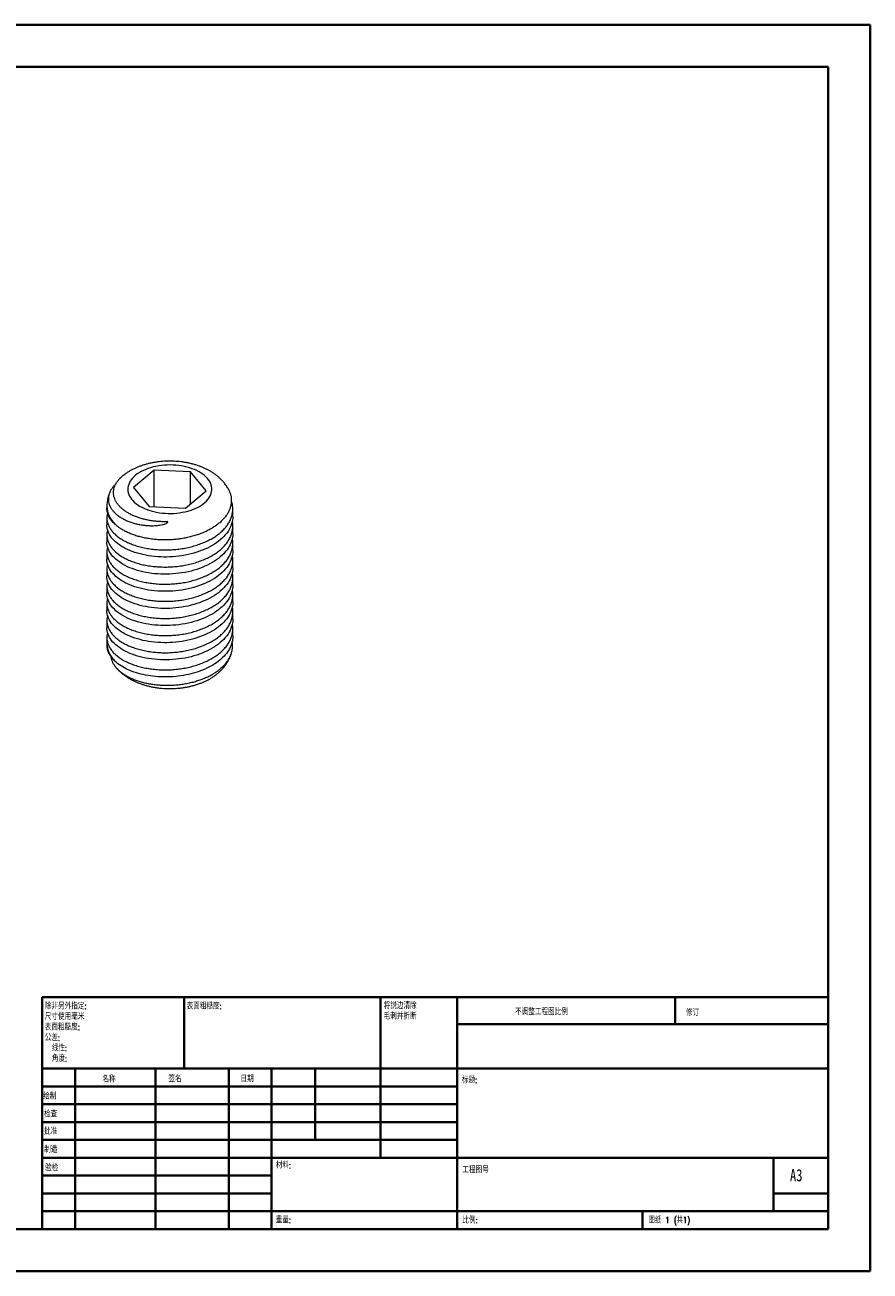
# Model space of a CAD drawing. Header units: millimetres. Extents: x 0 to 420, y 0 to 297.
# Tile 2 of 2: x 219 to 420, y 0 to 297. Entities that reach past the tile are written whole.
import ezdxf

# ---------------------------------------------------------------- set-up
doc = ezdxf.new("R2010")
doc.units = ezdxf.units.MM
doc.styles.add('SLDTEXTSTYLE0', font='TXT', dxfattribs={"width": 0.75, "bigfont": 'bigfont'})
doc.styles.add('SLDTEXTSTYLE1', font='TXT', dxfattribs={"width": 0.75})
doc.styles.add('SLDTEXTSTYLE2', font='TXT', dxfattribs={"width": 0.694444, "bigfont": 'bigfont'})

# ---------------------------------------------------------------- blocks, each defined once
blk = doc.blocks.new('SW_NOTE_0')
at = {"color": 0, "linetype": 'Continuous', "lineweight": 0, "char_height": 1.5, "attachment_point": 1, "style": 'SLDTEXTSTYLE0'}
for s, insert in [('\\M+18FAB锐边\\M+190B4\\M+18F9C', (0, 1.93)), ('\\M+196D1\\M+18E68\\M+19BF3\\M+190DC\\M+19266', (0, -0.57))]:
    blk.add_mtext(s, dxfattribs=dict(at, insert=insert))
blk = doc.blocks.new('SW_NOTE_1')
at = {"color": 0, "linetype": 'Continuous', "lineweight": 0, "char_height": 1.5, "attachment_point": 1, "style": 'SLDTEXTSTYLE0'}
for s, insert in [('\\M+18F9C\\M+194F1另\\M+18A4F\\M+18E77\\M+192E8:', (0, 1.93)), ('\\M+18EDA\\M+190A1\\M+18E67\\M+19770\\M+19F7C\\M+195C4', (0, -0.57)), ('\\M+1955C\\M+196CA\\M+19165糙\\M+19378:', (0, -3.07)), ('\\M+18CF6\\M+18DB7:', (0, -5.57)), ('线\\M+190AB:', (1.69, -8.07)), ('\\M+18A70\\M+19378:', (1.69, -10.57))]:
    blk.add_mtext(s, dxfattribs=dict(at, insert=insert))

msp = doc.modelspace()

# ---------------------------------------------------------------- linework, layer by layer
at = {"color": 7, "linetype": 'Continuous', "lineweight": 40}
for p, q in [((0.08, 297.21), (420.08, 297.21)), ((420.08, 0.21), (420.08, 297.21)), ((25.08, 287.21), (410.08, 287.21)), ((410.08, 287.21), (410.08, 10.21)), ((222.88, 65.46), (410.08, 65.46)), ((222.88, 65.46), (222.88, 10.21)), ((256.68, 48.46), (256.68, 65.46)), ((303.48, 65.46), (303.48, 27.21)), ((321.68, 65.46), (321.68, 10.21)), ((373.68, 59.09), (373.68, 65.46)), ((410.08, 59.09), (321.68, 59.09)), ((410.08, 48.46), (222.88, 48.46)), ((230.68, 48.46), (230.68, 10.21)), ((249.87, 48.46), (249.87, 10.21)), ((267.28, 48.46), (267.28, 10.21)), ((277.48, 10.21), (277.48, 48.46)), ((287.88, 31.46), (287.88, 48.46)), ((321.68, 44.21), (222.88, 44.21)), ((321.68, 39.96), (222.88, 39.96)), ((321.68, 35.71), (222.88, 35.71)), ((321.68, 31.46), (222.88, 31.46)), ((277.48, 27.21), (222.88, 27.21)), ((277.48, 27.21), (410.08, 27.21)), ((397.08, 14.46), (397.08, 27.21)), ((277.48, 22.96), (222.88, 22.96)), ((277.48, 18.71), (222.88, 18.71)), ((410.08, 18.71), (397.08, 18.71)), ((222.88, 14.46), (410.08, 14.46)), ((365.88, 10.21), (365.88, 14.46)), ((25.08, 10.21), (410.08, 10.21)), ((0.08, 0.21), (420.08, 0.21))]:
    msp.add_line(p, q, dxfattribs=at)
at = {"color": 7, "linetype": 'Continuous', "lineweight": 15}
for p, q in [((249.54, 191.07), (244.63, 186.95)), ((258.17, 190.67), (249.54, 191.07)), ((249.54, 182.38), (249.54, 191.07)), ((261.89, 186.16), (258.17, 190.67)), ((258.17, 183.04), (258.17, 190.67)), ((244.63, 186.95), (248.35, 182.44)), ((256.98, 182.04), (261.89, 186.16)), ((238.26, 182.47), (238.26, 182.13)), ((248.35, 182.44), (256.98, 182.04)), ((268.26, 180.09), (268.26, 181.79)), ((238.26, 179.75), (238.26, 178.05)), ((238.26, 175.67), (238.26, 173.97)), ((268.26, 176.01), (268.26, 177.71)), ((268.26, 171.93), (268.26, 173.63)), ((238.26, 171.59), (238.26, 169.89)), ((268.26, 167.84), (268.26, 169.55)), ((238.26, 167.5), (238.26, 165.8)), ((238.26, 163.42), (238.26, 161.72)), ((268.26, 163.76), (268.26, 165.46)), ((268.26, 159.68), (268.26, 161.38)), ((238.26, 159.34), (238.26, 157.64)), ((238.26, 155.26), (238.26, 153.55)), ((268.26, 155.6), (268.26, 157.3)), ((268.26, 151.51), (268.26, 153.22)), ((238.26, 151.17), (238.26, 149.81)), ((240.33, 144.21), (240.38, 144.15))]:
    msp.add_line(p, q, dxfattribs=at)
at = {"color": 7, "linetype": 'Continuous', "lineweight": 15, "flags": 128}
msp.add_lwpolyline([(260.33, 182.47), (260.8, 182.77), (261.24, 183.08), (261.63, 183.4), (261.99, 183.74), (262.31, 184.1), (262.58, 184.46), (262.81, 184.84), (262.99, 185.22), (263.13, 185.61), (263.21, 186.01), (263.26, 186.41), (263.25, 186.81), (263.2, 187.2), (263.1, 187.6), (262.95, 187.99), (262.75, 188.37), (262.52, 188.74), (262.23, 189.11), (261.91, 189.46), (261.54, 189.8), (261.13, 190.12), (260.69, 190.42), (260.21, 190.71), (259.7, 190.98), (259.15, 191.22), (258.58, 191.44), (257.98, 191.65), (257.36, 191.82), (256.73, 191.97), (256.07, 192.1), (255.4, 192.2), (254.72, 192.27), (254.04, 192.31), (253.35, 192.33), (252.66, 192.32), (251.97, 192.28), (251.29, 192.22), (250.62, 192.12), (249.96, 192.01), (249.31, 191.86), (248.69, 191.69), (248.09, 191.5), (247.51, 191.28), (246.96, 191.04), (246.44, 190.78), (245.95, 190.5), (245.5, 190.2), (245.08, 189.88), (244.7, 189.54), (244.37, 189.2), (244.07, 188.83), (243.82, 188.46), (243.62, 188.08), (243.46, 187.7), (243.34, 187.3), (243.28, 186.91), (243.26, 186.51), (243.29, 186.11), (243.37, 185.71), (243.49, 185.32), (243.66, 184.93), (243.88, 184.56), (244.14, 184.19), (244.45, 183.83), (244.79, 183.49), (245.18, 183.16), (245.61, 182.84), (246.07, 182.55), (246.56, 182.27), (247.09, 182.01), (247.65, 181.78), (248.23, 181.57), (248.84, 181.38), (249.47, 181.21), (250.12, 181.08), (250.78, 180.96), (251.46, 180.88), (252.14, 180.82), (252.83, 180.79), (253.52, 180.79), (254.21, 180.81), (254.89, 180.86), (255.57, 180.94), (256.23, 181.05), (256.89, 181.18), (257.52, 181.33), (258.13, 181.52), (258.73, 181.72), (259.29, 181.95), (259.83, 182.2), (260.33, 182.47)], dxfattribs=at)
at = {"color": 8, "linetype": 'Continuous', "lineweight": 15}
for centre, start, end in [((244.39, 182.69), 181.9972, 227.5753), ((244.39, 150.03), 182.0029, 227.5751)]:
    msp.add_arc(centre, 6.13, start, end, dxfattribs=at)
at = {"color": 7, "linetype": 'Continuous', "lineweight": 15}
for points, knots in [([(267.01, 186.91), (266.92, 187.06), (266.72, 187.39), (266.37, 187.87), (265.96, 188.36), (265.52, 188.84), (265.04, 189.3), (264.53, 189.74), (263.98, 190.16), (263.39, 190.55), (262.77, 190.93), (262.13, 191.27), (261.45, 191.6), (260.76, 191.89), (260.04, 192.16), (259.31, 192.39), (258.56, 192.6), (257.79, 192.78), (257.02, 192.93), (256.24, 193.05), (255.46, 193.14), (254.66, 193.21), (253.87, 193.24), (253.07, 193.25), (252.28, 193.23), (251.48, 193.18), (250.69, 193.1), (249.91, 193), (249.13, 192.86), (248.36, 192.7), (247.61, 192.51), (246.86, 192.28), (246.13, 192.03), (245.41, 191.75), (244.72, 191.43), (244.04, 191.09), (243.39, 190.72), (242.9, 190.4), (242.63, 190.21), (242.56, 190.16)], [0, 0, 0, 0, 0.021368, 0.046318, 0.07167, 0.097454, 0.123686, 0.15036, 0.17745, 0.204904, 0.232654, 0.260622, 0.288727, 0.316896, 0.345054, 0.373164, 0.401203, 0.42916, 0.457035, 0.484834, 0.512569, 0.540254, 0.567908, 0.595549, 0.623197, 0.650867, 0.678579, 0.706353, 0.734208, 0.762164, 0.790235, 0.818436, 0.846773, 0.875245, 0.903838, 0.932526, 0.961253, 0.989935, 1, 1, 1, 1]), ([(252.76, 178.83), (252.41, 178.82), (251.71, 178.81), (250.66, 178.85), (249.62, 178.94), (248.59, 179.08), (247.6, 179.27), (246.65, 179.51), (245.73, 179.79), (244.87, 180.12), (244.06, 180.48), (243.31, 180.89), (242.62, 181.33), (241.99, 181.8), (241.43, 182.3), (240.95, 182.83), (240.55, 183.39), (240.23, 183.97), (240.01, 184.55), (239.87, 185.15), (239.83, 185.76), (239.88, 186.37), (240.02, 186.97), (240.25, 187.57), (240.57, 188.15), (240.98, 188.72), (241.48, 189.27), (242.01, 189.75), (242.4, 190.03), (242.56, 190.15)], [0, 0, 0, 0, 0.0358468, 0.0722052, 0.1088234, 0.1459757, 0.1818188, 0.2181726, 0.2547857, 0.2919309, 0.327818, 0.3641951, 0.4008124, 0.437929, 0.4748866, 0.5123622, 0.5501009, 0.5883795, 0.6256622, 0.6634708, 0.701547, 0.7401596, 0.7779295, 0.8162171, 0.8547676, 0.8938576, 0.9323617, 0.9714146, 1, 1, 1, 1]), ([(240.42, 187.84), (240.23, 187.65), (239.85, 187.28), (239.41, 186.69), (239.05, 186.08), (238.8, 185.45), (238.65, 184.82), (238.6, 184.18), (238.66, 183.54), (238.83, 182.91), (239.09, 182.29), (239.46, 181.71), (239.92, 181.15), (240.48, 180.61), (241.12, 180.11), (241.84, 179.65), (242.63, 179.23), (243.5, 178.85), (244.42, 178.53), (245.39, 178.26), (246.4, 178.06), (247.46, 177.92), (248.43, 177.86), (249.25, 177.86), (250.01, 177.89), (250.77, 177.97), (251.44, 178.09), (251.95, 178.23), (252.32, 178.37), (252.57, 178.51), (252.69, 178.63), (252.76, 178.73), (252.76, 178.79), (252.76, 178.83)], [0, 0, 0, 0, 0.041403, 0.082127, 0.123136, 0.165043, 0.207263, 0.247825, 0.288671, 0.33044, 0.372535, 0.412328, 0.452406, 0.493394, 0.5347, 0.573662, 0.612901, 0.653032, 0.693488, 0.731223, 0.769262, 0.808319, 0.847763, 0.870887, 0.894114, 0.925935, 0.948031, 0.963518, 0.978439, 0.987878, 0.992703, 0.996486, 1, 1, 1, 1]), ([(238.99, 185.89), (238.95, 185.82), (238.84, 185.56), (238.67, 185.1), (238.5, 184.51), (238.38, 183.91), (238.3, 183.32), (238.26, 182.84), (238.26, 182.56), (238.26, 182.48)], [0, 0, 0, 0, 0.065679, 0.242696, 0.417281, 0.589811, 0.760673, 0.930254, 1, 1, 1, 1]), ([(267, 186.9), (267.09, 186.77), (267.31, 186.4), (267.57, 185.77), (267.79, 185.03), (267.9, 184.29), (267.91, 183.54), (267.81, 182.8), (267.62, 182.06), (267.32, 181.32), (266.93, 180.6), (266.44, 179.91), (265.85, 179.23), (265.17, 178.58), (264.41, 177.98), (263.57, 177.41), (262.65, 176.88), (261.67, 176.4), (260.63, 175.96), (259.53, 175.58), (258.38, 175.25), (257.2, 174.97), (255.98, 174.76), (254.76, 174.6), (253.5, 174.5), (252.25, 174.47), (251.01, 174.49), (249.79, 174.57), (248.58, 174.72), (247.4, 174.92), (246.26, 175.17), (245.18, 175.48), (244.14, 175.84), (243.19, 176.24), (242.34, 176.68), (241.57, 177.14), (240.86, 177.63), (240.46, 177.99), (240.25, 178.16)], [0, 0, 0, 0, 0.0160945, 0.043811, 0.0717254, 0.1000465, 0.1273802, 0.1550943, 0.1830006, 0.2113027, 0.2389899, 0.2670714, 0.2953532, 0.3240464, 0.3517597, 0.379866, 0.4081706, 0.436881, 0.4647646, 0.4930427, 0.5215214, 0.5504118, 0.5784024, 0.606792, 0.6353843, 0.6643921, 0.6924291, 0.7206591, 0.7494975, 0.7785461, 0.8067012, 0.8350519, 0.8640196, 0.8932004, 0.9194904, 0.946105, 0.9728841, 1, 1, 1, 1]), ([(238.45, 180.95), (238.4, 180.81), (238.28, 180.41), (238.24, 179.75), (238.31, 178.97), (238.52, 178.2), (238.88, 177.43), (239.38, 176.69), (240.02, 175.98), (240.78, 175.31), (241.66, 174.69), (242.64, 174.13), (243.72, 173.63), (244.89, 173.18), (246.16, 172.81), (247.51, 172.5), (248.91, 172.28), (250.35, 172.14), (251.81, 172.08), (253.26, 172.1), (254.71, 172.2), (256.17, 172.39), (257.61, 172.66), (259.01, 173.02), (260.36, 173.45), (261.63, 173.96), (262.8, 174.53), (263.88, 175.15), (264.86, 175.83), (265.74, 176.58), (266.5, 177.38), (267.14, 178.22), (267.64, 179.1), (268, 179.99), (268.21, 180.89), (268.28, 181.79), (268.21, 182.69), (268.07, 183.37), (267.92, 183.74), (267.89, 183.82)], [0, 0, 0, 0, 0.015122, 0.042611, 0.070101, 0.097993, 0.126161, 0.154469, 0.182777, 0.210945, 0.238837, 0.266326, 0.293816, 0.321708, 0.349876, 0.378184, 0.406491, 0.434659, 0.462552, 0.490041, 0.51753, 0.545423, 0.573591, 0.601899, 0.630206, 0.658374, 0.686267, 0.713756, 0.741245, 0.769138, 0.797306, 0.825613, 0.853921, 0.882089, 0.909982, 0.937471, 0.96496, 0.992853, 1, 1, 1, 1]), ([(240.25, 178.16), (239.6, 178.76), (239.09, 179.41), (238.42, 180.76), (238.26, 181.45), (238.26, 182.13)], [0, 0, 0, 0, 0.5, 0.5, 1, 1, 1, 1]), ([(268.26, 180.09), (268.26, 178.91), (267.88, 177.67), (266.36, 175.37), (265.22, 174.32), (262.51, 172.6), (260.84, 171.85), (257.16, 170.8), (255.17, 170.49), (251.35, 170.33), (249.36, 170.47), (245.68, 171.17), (244.01, 171.74), (241.3, 173.14), (240.16, 174.02), (238.64, 175.96), (238.26, 177.02), (238.26, 178.05)], [0, 0, 0, 0, 0.125, 0.125, 0.25, 0.25, 0.375, 0.375, 0.5, 0.5, 0.625, 0.625, 0.75, 0.75, 0.875, 0.875, 1, 1, 1, 1]), ([(238.44, 176.86), (238.4, 176.72), (238.28, 176.33), (238.24, 175.67), (238.31, 174.89), (238.52, 174.12), (238.88, 173.35), (239.38, 172.61), (240.02, 171.89), (240.78, 171.23), (241.66, 170.61), (242.64, 170.05), (243.72, 169.54), (244.89, 169.1), (246.16, 168.72), (247.51, 168.42), (248.91, 168.2), (250.35, 168.06), (251.81, 168), (253.26, 168.02), (254.71, 168.12), (256.17, 168.31), (257.61, 168.58), (259.01, 168.93), (260.36, 169.37), (261.63, 169.87), (262.8, 170.44), (263.88, 171.07), (264.86, 171.75), (265.74, 172.49), (266.5, 173.29), (267.14, 174.14), (267.64, 175.01), (268, 175.91), (268.21, 176.81), (268.28, 177.71), (268.25, 178.41), (268.15, 178.8), (268.12, 178.9)], [0, 0, 0, 0, 0.015385, 0.04361, 0.071834, 0.100472, 0.129393, 0.158458, 0.187522, 0.216443, 0.245082, 0.273306, 0.30153, 0.330168, 0.359089, 0.388154, 0.417219, 0.44614, 0.474778, 0.503002, 0.531226, 0.559865, 0.588786, 0.61785, 0.646915, 0.675836, 0.704474, 0.732698, 0.760923, 0.789561, 0.818482, 0.847546, 0.876611, 0.905532, 0.93417, 0.962394, 0.990619, 1, 1, 1, 1]), ([(268.26, 176.01), (268.26, 174.83), (267.88, 173.59), (266.36, 171.29), (265.22, 170.24), (262.51, 168.52), (260.84, 167.77), (257.16, 166.72), (255.17, 166.41), (251.35, 166.25), (249.36, 166.38), (245.68, 167.08), (244.01, 167.65), (241.3, 169.06), (240.16, 169.94), (238.64, 171.88), (238.26, 172.94), (238.26, 173.97)], [0, 0, 0, 0, 0.125, 0.125, 0.25, 0.25, 0.375, 0.375, 0.5, 0.5, 0.625, 0.625, 0.75, 0.75, 0.875, 0.875, 1, 1, 1, 1]), ([(238.44, 172.78), (238.4, 172.64), (238.28, 172.25), (238.24, 171.59), (238.31, 170.81), (238.52, 170.03), (238.88, 169.27), (239.38, 168.52), (240.02, 167.81), (240.78, 167.14), (241.66, 166.53), (242.64, 165.97), (243.72, 165.46), (244.89, 165.02), (246.16, 164.64), (247.51, 164.34), (248.91, 164.12), (250.35, 163.97), (251.81, 163.92), (253.26, 163.94), (254.71, 164.04), (256.17, 164.22), (257.61, 164.49), (259.01, 164.85), (260.36, 165.28), (261.63, 165.79), (262.8, 166.36), (263.88, 166.99), (264.86, 167.67), (265.74, 168.41), (266.5, 169.21), (267.14, 170.05), (267.64, 170.93), (268, 171.83), (268.21, 172.73), (268.28, 173.63), (268.25, 174.33), (268.15, 174.72), (268.12, 174.82)], [0, 0, 0, 0, 0.015385, 0.04361, 0.071834, 0.100472, 0.129393, 0.158458, 0.187522, 0.216443, 0.245082, 0.273306, 0.30153, 0.330168, 0.359089, 0.388154, 0.417219, 0.44614, 0.474778, 0.503002, 0.531226, 0.559865, 0.588786, 0.61785, 0.646915, 0.675836, 0.704474, 0.732698, 0.760923, 0.789561, 0.818482, 0.847546, 0.876611, 0.905532, 0.93417, 0.962394, 0.990619, 1, 1, 1, 1]), ([(268.26, 171.93), (268.26, 170.74), (267.88, 169.51), (266.36, 167.21), (265.22, 166.15), (262.51, 164.43), (260.84, 163.69), (257.16, 162.63), (255.17, 162.33), (251.35, 162.17), (249.36, 162.3), (245.68, 163), (244.01, 163.57), (241.3, 164.98), (240.16, 165.85), (238.64, 167.8), (238.26, 168.86), (238.26, 169.89)], [0, 0, 0, 0, 0.125, 0.125, 0.25, 0.25, 0.375, 0.375, 0.5, 0.5, 0.625, 0.625, 0.75, 0.75, 0.875, 0.875, 1, 1, 1, 1]), ([(238.44, 168.7), (238.4, 168.56), (238.28, 168.16), (238.24, 167.5), (238.31, 166.73), (238.52, 165.95), (238.88, 165.18), (239.38, 164.44), (240.02, 163.73), (240.78, 163.06), (241.66, 162.44), (242.64, 161.88), (243.72, 161.38), (244.89, 160.93), (246.16, 160.56), (247.51, 160.26), (248.91, 160.03), (250.35, 159.89), (251.81, 159.83), (253.26, 159.85), (254.71, 159.95), (256.17, 160.14), (257.61, 160.41), (259.01, 160.77), (260.36, 161.2), (261.63, 161.71), (262.8, 162.28), (263.88, 162.9), (264.86, 163.59), (265.74, 164.33), (266.5, 165.13), (267.14, 165.97), (267.64, 166.85), (268, 167.74), (268.21, 168.65), (268.28, 169.55), (268.25, 170.24), (268.15, 170.64), (268.12, 170.74)], [0, 0, 0, 0, 0.015385, 0.04361, 0.071834, 0.100472, 0.129393, 0.158458, 0.187522, 0.216443, 0.245082, 0.273306, 0.30153, 0.330168, 0.359089, 0.388154, 0.417219, 0.44614, 0.474778, 0.503002, 0.531226, 0.559865, 0.588786, 0.61785, 0.646915, 0.675836, 0.704474, 0.732698, 0.760923, 0.789561, 0.818482, 0.847546, 0.876611, 0.905532, 0.93417, 0.962394, 0.990619, 1, 1, 1, 1]), ([(268.26, 167.84), (268.26, 166.66), (267.88, 165.42), (266.36, 163.13), (265.22, 162.07), (262.51, 160.35), (260.84, 159.61), (257.16, 158.55), (255.17, 158.24), (251.35, 158.09), (249.36, 158.22), (245.68, 158.92), (244.01, 159.49), (241.3, 160.89), (240.16, 161.77), (238.64, 163.72), (238.26, 164.78), (238.26, 165.8)], [0, 0, 0, 0, 0.125, 0.125, 0.25, 0.25, 0.375, 0.375, 0.5, 0.5, 0.625, 0.625, 0.75, 0.75, 0.875, 0.875, 1, 1, 1, 1]), ([(238.44, 164.61), (238.4, 164.47), (238.28, 164.08), (238.24, 163.42), (238.31, 162.64), (238.52, 161.87), (238.88, 161.1), (239.38, 160.36), (240.02, 159.65), (240.78, 158.98), (241.66, 158.36), (242.64, 157.8), (243.72, 157.29), (244.89, 156.85), (246.16, 156.48), (247.51, 156.17), (248.91, 155.95), (250.35, 155.81), (251.81, 155.75), (253.26, 155.77), (254.71, 155.87), (256.17, 156.06), (257.61, 156.33), (259.01, 156.68), (260.36, 157.12), (261.63, 157.63), (262.8, 158.19), (263.88, 158.82), (264.86, 159.5), (265.74, 160.25), (266.5, 161.05), (267.14, 161.89), (267.64, 162.77), (268, 163.66), (268.21, 164.56), (268.28, 165.46), (268.25, 166.16), (268.15, 166.56), (268.12, 166.65)], [0, 0, 0, 0, 0.015385, 0.04361, 0.071834, 0.100472, 0.129393, 0.158458, 0.187522, 0.216443, 0.245082, 0.273306, 0.30153, 0.330168, 0.359089, 0.388154, 0.417219, 0.44614, 0.474778, 0.503002, 0.531226, 0.559865, 0.588786, 0.61785, 0.646915, 0.675836, 0.704474, 0.732698, 0.760923, 0.789561, 0.818482, 0.847546, 0.876611, 0.905532, 0.93417, 0.962394, 0.990619, 1, 1, 1, 1]), ([(268.26, 163.76), (268.26, 162.58), (267.88, 161.34), (266.36, 159.04), (265.22, 157.99), (262.51, 156.27), (260.84, 155.52), (257.16, 154.47), (255.17, 154.16), (251.35, 154), (249.36, 154.13), (245.68, 154.84), (244.01, 155.4), (241.3, 156.81), (240.16, 157.69), (238.64, 159.63), (238.26, 160.69), (238.26, 161.72)], [0, 0, 0, 0, 0.125, 0.125, 0.25, 0.25, 0.375, 0.375, 0.5, 0.5, 0.625, 0.625, 0.75, 0.75, 0.875, 0.875, 1, 1, 1, 1]), ([(238.44, 160.53), (238.4, 160.39), (238.28, 160), (238.24, 159.34), (238.31, 158.56), (238.52, 157.78), (238.88, 157.02), (239.38, 156.28), (240.02, 155.56), (240.78, 154.9), (241.66, 154.28), (242.64, 153.72), (243.72, 153.21), (244.89, 152.77), (246.16, 152.39), (247.51, 152.09), (248.91, 151.87), (250.35, 151.73), (251.81, 151.67), (253.26, 151.69), (254.71, 151.79), (256.17, 151.97), (257.61, 152.25), (259.01, 152.6), (260.36, 153.04), (261.63, 153.54), (262.8, 154.11), (263.88, 154.74), (264.86, 155.42), (265.74, 156.16), (266.5, 156.96), (267.14, 157.81), (267.64, 158.68), (268, 159.58), (268.21, 160.48), (268.28, 161.38), (268.25, 162.08), (268.15, 162.47), (268.12, 162.57)], [0, 0, 0, 0, 0.0153855, 0.0436097, 0.071834, 0.1004722, 0.1293933, 0.1584578, 0.1875224, 0.2164434, 0.2450817, 0.2733059, 0.3015302, 0.3301684, 0.3590895, 0.388154, 0.4172186, 0.4461396, 0.4747779, 0.5030021, 0.5312264, 0.5598646, 0.5887856, 0.6178502, 0.6469148, 0.6758358, 0.704474, 0.7326983, 0.7609226, 0.7895608, 0.8184818, 0.8475464, 0.876611, 0.905532, 0.9341702, 0.9623945, 0.9906188, 1, 1, 1, 1]), ([(268.26, 159.68), (268.26, 158.5), (267.88, 157.26), (266.36, 154.96), (265.22, 153.91), (262.51, 152.19), (260.84, 151.44), (257.16, 150.39), (255.17, 150.08), (251.35, 149.92), (249.36, 150.05), (245.68, 150.75), (244.01, 151.32), (241.3, 152.73), (240.16, 153.61), (238.64, 155.55), (238.26, 156.61), (238.26, 157.64)], [0, 0, 0, 0, 0.125, 0.125, 0.25, 0.25, 0.375, 0.375, 0.5, 0.5, 0.625, 0.625, 0.75, 0.75, 0.875, 0.875, 1, 1, 1, 1]), ([(238.44, 156.45), (238.4, 156.31), (238.28, 155.92), (238.24, 155.26), (238.31, 154.48), (238.52, 153.7), (238.88, 152.94), (239.38, 152.19), (240.02, 151.48), (240.78, 150.81), (241.66, 150.2), (242.64, 149.63), (243.72, 149.13), (244.89, 148.69), (246.16, 148.31), (247.51, 148.01), (248.91, 147.79), (250.35, 147.64), (251.81, 147.58), (253.26, 147.6), (254.71, 147.71), (256.17, 147.89), (257.61, 148.16), (259.01, 148.52), (260.36, 148.95), (261.63, 149.46), (262.8, 150.03), (263.88, 150.65), (264.86, 151.34), (265.74, 152.08), (266.5, 152.88), (267.14, 153.72), (267.64, 154.6), (268, 155.5), (268.21, 156.4), (268.28, 157.3), (268.25, 158), (268.15, 158.39), (268.12, 158.49)], [0, 0, 0, 0, 0.0153855, 0.0436097, 0.071834, 0.1004722, 0.1293933, 0.1584578, 0.1875224, 0.2164434, 0.2450817, 0.2733059, 0.3015302, 0.3301684, 0.3590895, 0.388154, 0.4172186, 0.4461396, 0.4747779, 0.5030021, 0.5312264, 0.5598646, 0.5887856, 0.6178502, 0.6469148, 0.6758358, 0.704474, 0.7326983, 0.7609226, 0.7895608, 0.8184818, 0.8475464, 0.876611, 0.905532, 0.9341702, 0.9623945, 0.9906188, 1, 1, 1, 1]), ([(268.26, 155.6), (268.26, 154.41), (267.88, 153.18), (266.36, 150.88), (265.22, 149.82), (262.51, 148.1), (260.84, 147.36), (257.16, 146.3), (255.17, 145.99), (251.35, 145.84), (249.36, 145.97), (245.68, 146.67), (244.01, 147.24), (241.3, 148.64), (240.16, 149.52), (238.64, 151.47), (238.26, 152.53), (238.26, 153.55)], [0, 0, 0, 0, 0.125, 0.125, 0.25, 0.25, 0.375, 0.375, 0.5, 0.5, 0.625, 0.625, 0.75, 0.75, 0.875, 0.875, 1, 1, 1, 1]), ([(238.44, 152.36), (238.4, 152.23), (238.28, 151.83), (238.24, 151.17), (238.31, 150.39), (238.52, 149.62), (238.88, 148.85), (239.38, 148.11), (240.02, 147.4), (240.78, 146.73), (241.66, 146.11), (242.64, 145.55), (243.72, 145.05), (244.89, 144.6), (246.16, 144.23), (247.51, 143.93), (248.91, 143.7), (250.35, 143.56), (251.81, 143.5), (253.26, 143.52), (254.71, 143.62), (256.17, 143.81), (257.61, 144.08), (259.01, 144.44), (260.36, 144.87), (261.63, 145.38), (262.8, 145.95), (263.88, 146.57), (264.86, 147.26), (265.74, 148), (266.5, 148.8), (267.14, 149.64), (267.64, 150.52), (268, 151.41), (268.21, 152.31), (268.28, 153.21), (268.25, 153.91), (268.15, 154.31), (268.12, 154.41)], [0, 0, 0, 0, 0.0153855, 0.0436097, 0.071834, 0.1004722, 0.1293933, 0.1584578, 0.1875224, 0.2164434, 0.2450817, 0.2733059, 0.3015302, 0.3301684, 0.3590895, 0.388154, 0.4172186, 0.4461396, 0.4747779, 0.5030021, 0.5312264, 0.5598646, 0.5887856, 0.6178502, 0.6469148, 0.6758358, 0.704474, 0.7326983, 0.7609226, 0.7895608, 0.8184818, 0.8475464, 0.876611, 0.905532, 0.9341702, 0.9623945, 0.9906188, 1, 1, 1, 1]), ([(268.26, 151.51), (268.26, 150.53), (268, 149.5), (266.93, 147.54), (266.13, 146.61), (264.64, 145.38), (264.1, 145.01), (262.92, 144.31), (262.28, 143.98), (260.23, 143.08), (258.69, 142.6), (256.29, 142.13), (255.48, 142.01), (253.86, 141.85), (253.07, 141.81), (250.65, 141.81), (249.01, 141.95), (245.95, 142.54), (244.53, 142.99), (242.71, 143.81), (242.16, 144.11), (241.13, 144.77), (240.66, 145.12), (240.25, 145.5)], [0, 0, 0, 0, 0.125, 0.125, 0.25, 0.25, 0.3125, 0.3125, 0.375, 0.375, 0.5, 0.5, 0.5625, 0.5625, 0.625, 0.625, 0.75, 0.75, 0.875, 0.875, 0.9375, 0.9375, 1, 1, 1, 1]), ([(238.26, 149.81), (238.26, 149.7), (238.26, 149.43), (238.29, 149.17), (238.3, 149.03)], [0, 0, 0, 0, 0.440246, 1, 1, 1, 1]), ([(240.25, 145.5), (240.07, 145.68), (239.7, 146.04), (239.24, 146.6), (238.87, 147.19), (238.58, 147.81), (238.38, 148.43), (238.33, 148.84), (238.3, 149.03)], [0, 0, 0, 0, 0.1646963, 0.3303893, 0.4992059, 0.6690971, 0.8453467, 1, 1, 1, 1]), ([(239.18, 146.73), (239.19, 146.67), (239.21, 146.39), (239.35, 145.91), (239.61, 145.28), (239.96, 144.67), (240.42, 144.08), (240.96, 143.51), (241.59, 142.96), (242.31, 142.45), (243.11, 141.97), (243.98, 141.53), (244.91, 141.14), (245.9, 140.79), (246.96, 140.49), (248.06, 140.25), (249.2, 140.06), (250.38, 139.92), (251.58, 139.84), (252.8, 139.82), (254.02, 139.85), (255.23, 139.95), (256.44, 140.11), (257.63, 140.32), (258.79, 140.6), (259.92, 140.93), (261.01, 141.32), (262.05, 141.75), (263.02, 142.24), (263.92, 142.77), (264.76, 143.34), (265.52, 143.96), (266.19, 144.61), (266.77, 145.29), (267.26, 146), (267.65, 146.73), (267.94, 147.48), (268.13, 148.24), (268.21, 149.01), (268.2, 149.68), (268.12, 150.08), (268.1, 150.22)], [0, 0, 0, 0, 0.007215, 0.033001, 0.058266, 0.083976, 0.109686, 0.135856, 0.161318, 0.187233, 0.213148, 0.23953, 0.265129, 0.291174, 0.317219, 0.343726, 0.369654, 0.396046, 0.422438, 0.44931, 0.475245, 0.501632, 0.528019, 0.554873, 0.581143, 0.607883, 0.634622, 0.661847, 0.688143, 0.714904, 0.741667, 0.768908, 0.795365, 0.822291, 0.849217, 0.876629, 0.903188, 0.930221, 0.957254, 0.984777, 1, 1, 1, 1]), ([(262.83, 141.4), (262.95, 141.47), (263.29, 141.67), (263.82, 142.02), (264.41, 142.45), (264.96, 142.91), (265.47, 143.4), (265.95, 143.9), (266.38, 144.43), (266.76, 144.97), (267.11, 145.52), (267.4, 146.09), (267.66, 146.67), (267.87, 147.25), (268, 147.7), (268.05, 147.94), (268.05, 147.99)], [0, 0, 0, 0, 0.047752, 0.131085, 0.21427, 0.296757, 0.378272, 0.458588, 0.537552, 0.615087, 0.691195, 0.765939, 0.839423, 0.911779, 0.983157, 1, 1, 1, 1]), ([(240.45, 144.06), (240.47, 144.04), (240.63, 143.84), (240.95, 143.5), (241.42, 143.04), (241.93, 142.6), (242.48, 142.18), (243.06, 141.78), (243.68, 141.4), (244.32, 141.05), (244.99, 140.73), (245.68, 140.43), (246.4, 140.16), (247.13, 139.92), (247.88, 139.71), (248.64, 139.53), (249.41, 139.37), (250.19, 139.25), (250.98, 139.15), (251.77, 139.08), (252.56, 139.05), (253.36, 139.04), (254.15, 139.05), (254.95, 139.1), (255.74, 139.17), (256.52, 139.28), (257.3, 139.41), (258.07, 139.57), (258.83, 139.76), (259.58, 139.98), (260.31, 140.23), (261.03, 140.51), (261.73, 140.82), (262.33, 141.12), (262.69, 141.32), (262.83, 141.4)], [0, 0, 0, 0, 0.0045001, 0.0336366, 0.0632792, 0.0934247, 0.1240447, 0.155085, 0.1864701, 0.2181117, 0.2499188, 0.2818078, 0.3136912, 0.345524, 0.3772783, 0.4089409, 0.4405097, 0.4719915, 0.5033988, 0.5347484, 0.5660598, 0.5973543, 0.6286543, 0.6599781, 0.6913461, 0.7227816, 0.754307, 0.7859436, 0.8177102, 0.8496215, 0.8816863, 0.9139043, 0.9462628, 0.9787322, 1, 1, 1, 1])]:
    msp.add_open_spline(points, degree=3, knots=knots, dxfattribs=at)

# ---------------------------------------------------------------- block references
at = {"color": 7, "linetype": 'Continuous', "lineweight": 0}
for name, p in [('SW_NOTE_1', (223.47, 62.2)), ('SW_NOTE_0', (304.19, 62.28))]:
    msp.add_blockref(name, p, dxfattribs=at)

# ---------------------------------------------------------------- texts
at = {"color": 7, "linetype": 'Continuous', "lineweight": 0, "attachment_point": 1}
for s, insert, char_height, style in [('\\M+1955C\\M+196CA\\M+19165糙\\M+19378:', (257.25, 64.13), 1.5, 'SLDTEXTSTYLE0'), ('\\M+19573调\\M+190AE\\M+18D48\\M+192F6图\\M+194E4\\M+197E1', (335.49, 62.75), 1.5, 'SLDTEXTSTYLE0'), ('\\M+18F43订', (376.21, 62.55), 1.5, 'SLDTEXTSTYLE0'), ('\\M+196BC\\M+18FCC', (237.2, 46.72), 1.5, 'SLDTEXTSTYLE0'), ('签\\M+196BC', (252.91, 46.78), 1.5, 'SLDTEXTSTYLE0'), ('\\M+193FA\\M+18AFA', (270.09, 46.79), 1.5, 'SLDTEXTSTYLE0'), ('标题:', (322.84, 46.49), 1.5, 'SLDTEXTSTYLE0'), ('绘\\M+190A7', (223.09, 42.64), 1.5, 'SLDTEXTSTYLE0'), ('检查', (223.29, 38.37), 1.5, 'SLDTEXTSTYLE0'), ('\\M+194E1\\M+18F79', (223.28, 34.28), 1.5, 'SLDTEXTSTYLE0'), ('\\M+190A7\\M+191A2', (223.33, 29.95), 1.5, 'SLDTEXTSTYLE0'), ('验检', (223.55, 25.56), 1.5, 'SLDTEXTSTYLE0'), ('\\M+18DDE\\M+197BF:', (278.52, 26.2), 1.5, 'SLDTEXTSTYLE0'), ('\\M+18D48\\M+192F6图\\M+18D86', (322.95, 25.08), 1.5, 'SLDTEXTSTYLE0'), ('A3', (401, 24.52), 2.91, 'SLDTEXTSTYLE1'), ('\\M+18F64\\M+197CA:', (278.5, 13.16), 1.4986, 'SLDTEXTSTYLE0'), ('\\M+194E4\\M+197E1:', (322.95, 13.11), 1.5, 'SLDTEXTSTYLE0'), ('图纸 1 (\\M+18BA41)', (367.36, 13.11), 1.5, 'SLDTEXTSTYLE2')]:
    msp.add_mtext(s, dxfattribs=dict(at, insert=insert, char_height=char_height, style=style))

doc.saveas('drawing.dxf')
